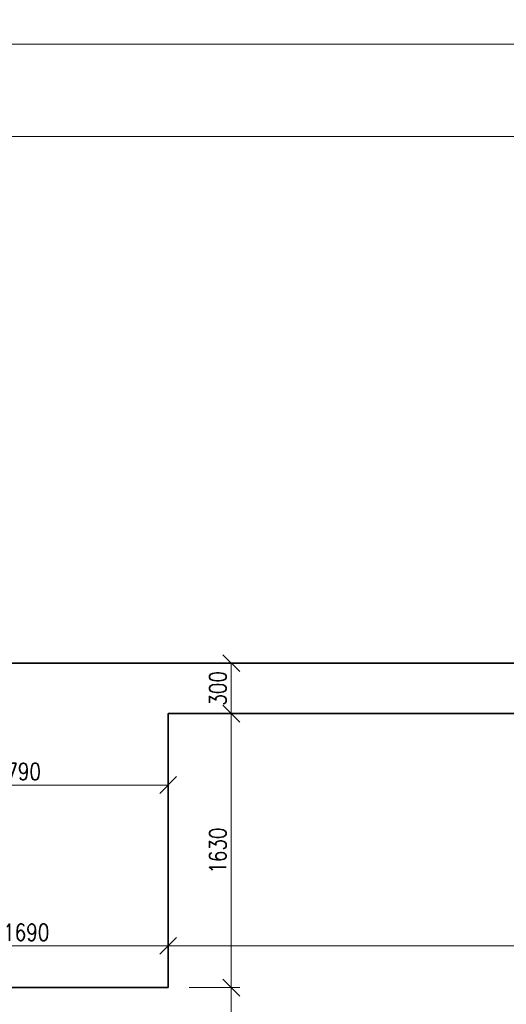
# Model space of a CAD drawing. Header units: millimetres. Extents: x -485339 to 286898, y -1189934 to 1602269.
# Tile 204 of 230: x 82661 to 85558, y -670606 to -664749. Entities that reach past the tile are written whole.
import ezdxf

# ---------------------------------------------------------------- set-up
doc = ezdxf.new("R2010")
doc.units = ezdxf.units.MM
doc.header["$LTSCALE"] = 10
doc.layers.get('Defpoints').update_dxf_attribs({"lineweight": 0})
doc.layers.add('St_kóty', color=132, linetype='Continuous', lineweight=18)
doc.layers.add('St_čáry_obrys', color=5, linetype='Continuous', lineweight=35)
doc.styles.get("Standard").update_dxf_attribs({"font": 'simplex.shx', "width": 0.8})
doc.dimstyles.new('stavebníM50 vnitřní', dxfattribs={"dimtxt": 100, "dimasz": 100, "dimexe": 50, "dimexo": 100, "dimgap": 30, "dimtad": 1, "dimdec": 0, "dimtxsty": 'Standard', "dimblk": 'OBLIQUE', "dimcen": 2.5, "dimclrd": 256, "dimclre": 256, "dimclrt": 256, "dimadec": 0, "dimazin": 0, "dimtfac": 1, "dimtdec": 0, "dimtmove": 2, "dimatfit": 2, "dimldrblk": 'OBLIQUE', "dimfxl": 250, "dimfxlon": 1, "dimlwd": -1, "dimlwe": -1, "dimarcsym": 0})

# ---------------------------------------------------------------- blocks, each defined once
blk = doc.blocks.new('_OBLIQUE')
at = {"color": 0, "linetype": 'ByBlock'}
blk.add_line((-0.5, -0.5), (0.5, 0.5), dxfattribs=at)
blk = doc.blocks.new('*D4755')
at = {"layer": 'Defpoints', "color": 0}
for p in [(92745.3, -664894.7), (82055.3, -667115.4), (92745.3, -668415.4)]:
    blk.add_point(p, dxfattribs=at)
at = {"layer": 'St_kóty'}
for p, q in [((82055.3, -665144.7), (82055.3, -664844.7)), ((92745.3, -665144.7), (92745.3, -664844.7)), ((82055.3, -664894.7), (92745.3, -664894.7))]:
    blk.add_line(p, q, dxfattribs=at)
at = {"layer": 'St_kóty', "linetype": 'ByBlock', "xscale": 100, "yscale": 100, "zscale": 100, "rotation": 180}
blk.add_blockref('_OBLIQUE', (82055.3, -664894.7), dxfattribs=at)
at = {"layer": 'St_kóty', "linetype": 'ByBlock', "xscale": 100, "yscale": 100, "zscale": 100}
blk.add_blockref('_OBLIQUE', (92745.3, -664894.7), dxfattribs=at)
at = {"layer": 'St_kóty', "insert": (87400.3, -664814.7), "char_height": 100, "attachment_point": 5}
blk.add_mtext('10690', dxfattribs=at)
blk = doc.blocks.new('*D4785')
at = {"layer": 'Defpoints', "color": 0}
for p in [(92745.3, -665444.7), (82055.3, -668127.1), (92745.3, -669427.9)]:
    blk.add_point(p, dxfattribs=at)
at = {"layer": 'St_kóty'}
for p, q in [((82055.3, -665694.7), (82055.3, -665394.7)), ((92745.3, -665694.7), (92745.3, -665394.7)), ((82055.3, -665444.7), (92745.3, -665444.7))]:
    blk.add_line(p, q, dxfattribs=at)
at = {"layer": 'St_kóty', "linetype": 'ByBlock', "xscale": 100, "yscale": 100, "zscale": 100, "rotation": 180}
blk.add_blockref('_OBLIQUE', (82055.3, -665444.7), dxfattribs=at)
at = {"layer": 'St_kóty', "linetype": 'ByBlock', "xscale": 100, "yscale": 100, "zscale": 100}
blk.add_blockref('_OBLIQUE', (92745.3, -665444.7), dxfattribs=at)
at = {"layer": 'St_kóty', "insert": (87400.3, -665364.7), "char_height": 100, "attachment_point": 5}
blk.add_mtext('10690', dxfattribs=at)
blk = doc.blocks.new('*D4847')
at = {"layer": 'Defpoints', "color": 0}
for p in [(83545.3, -668877), (83545.3, -669301.8), (81755.3, -669617)]:
    blk.add_point(p, dxfattribs=at)
at = {"layer": 'St_kóty'}
for p, q in [((83545.3, -669051.8), (83545.3, -669351.8)), ((81755.3, -669517), (81755.3, -669251.8)), ((81755.3, -669301.8), (83545.3, -669301.8))]:
    blk.add_line(p, q, dxfattribs=at)
at = {"layer": 'St_kóty', "linetype": 'ByBlock', "xscale": 100, "yscale": 100, "zscale": 100, "rotation": 180}
blk.add_blockref('_OBLIQUE', (81755.3, -669301.8), dxfattribs=at)
at = {"layer": 'St_kóty', "linetype": 'ByBlock', "xscale": 100, "yscale": 100, "zscale": 100}
blk.add_blockref('_OBLIQUE', (83545.3, -669301.8), dxfattribs=at)
at = {"layer": 'St_kóty', "insert": (82650.3, -669221.8), "char_height": 100, "attachment_point": 5}
blk.add_mtext('1790', dxfattribs=at)
blk = doc.blocks.new('*D4874')
at = {"layer": 'Defpoints', "color": 0}
for p in [(83545.3, -670257.9), (83545.3, -670507), (81855.3, -671477)]:
    blk.add_point(p, dxfattribs=at)
at = {"layer": 'St_kóty'}
for p, q in [((81855.3, -670507.9), (81855.3, -670207.9)), ((83545.3, -670407), (83545.3, -670207.9)), ((81855.3, -670257.9), (83545.3, -670257.9))]:
    blk.add_line(p, q, dxfattribs=at)
at = {"layer": 'St_kóty', "xscale": 100, "yscale": 100, "zscale": 100, "rotation": 180}
blk.add_blockref('_OBLIQUE', (81855.3, -670257.9), dxfattribs=at)
at = {"layer": 'St_kóty', "xscale": 100, "yscale": 100, "zscale": 100}
blk.add_blockref('_OBLIQUE', (83545.3, -670257.9), dxfattribs=at)
at = {"layer": 'St_kóty', "insert": (82700.3, -670177.9), "char_height": 100, "attachment_point": 5}
blk.add_mtext('1690', dxfattribs=at)
blk = doc.blocks.new('*D4875')
at = {"layer": 'Defpoints', "color": 0}
for p in [(90895.3, -668877), (90895.3, -670257.9), (83545.3, -670507)]:
    blk.add_point(p, dxfattribs=at)
at = {"layer": 'St_kóty'}
for p, q in [((90895.3, -670007.9), (90895.3, -670307.9)), ((83545.3, -670407), (83545.3, -670207.9)), ((83545.3, -670257.9), (90895.3, -670257.9))]:
    blk.add_line(p, q, dxfattribs=at)
at = {"layer": 'St_kóty', "linetype": 'ByBlock', "xscale": 100, "yscale": 100, "zscale": 100, "rotation": 180}
blk.add_blockref('_OBLIQUE', (83545.3, -670257.9), dxfattribs=at)
at = {"layer": 'St_kóty', "linetype": 'ByBlock', "xscale": 100, "yscale": 100, "zscale": 100}
blk.add_blockref('_OBLIQUE', (90895.3, -670257.9), dxfattribs=at)
at = {"layer": 'St_kóty', "insert": (87220.3, -670177.9), "char_height": 100, "attachment_point": 5}
blk.add_mtext('7350', dxfattribs=at)
blk = doc.blocks.new('*D4881')
at = {"layer": 'Defpoints', "color": 0}
for p in [(83545.3, -670507), (83920.6, -670507), (83545.3, -671477)]:
    blk.add_point(p, dxfattribs=at)
at = {"layer": 'St_kóty'}
for p, q in [((83670.6, -670507), (83970.6, -670507)), ((83920.6, -671477), (83920.6, -670507)), ((83670.6, -671477), (83970.6, -671477))]:
    blk.add_line(p, q, dxfattribs=at)
at = {"layer": 'St_kóty', "linetype": 'ByBlock', "xscale": 100, "yscale": 100, "zscale": 100}
for p, rotation in [((83920.6, -670507), 90), ((83920.6, -671477), 270)]:
    blk.add_blockref('_OBLIQUE', p, dxfattribs=dict(at, rotation=rotation))
at = {"layer": 'St_kóty', "insert": (83840.6, -670992), "char_height": 100, "attachment_point": 5, "rotation": 90}
blk.add_mtext('970', dxfattribs=at)
blk = doc.blocks.new('*D4882')
at = {"layer": 'Defpoints', "color": 0}
for p in [(83545.3, -668877), (83920.6, -668877), (83545.3, -670507)]:
    blk.add_point(p, dxfattribs=at)
at = {"layer": 'St_kóty'}
for p, q in [((83670.6, -668877), (83970.6, -668877)), ((83920.6, -670507), (83920.6, -668877)), ((83670.6, -670507), (83970.6, -670507))]:
    blk.add_line(p, q, dxfattribs=at)
at = {"layer": 'St_kóty', "linetype": 'ByBlock', "xscale": 100, "yscale": 100, "zscale": 100}
for p, rotation in [((83920.6, -668877), 90), ((83920.6, -670507), 270)]:
    blk.add_blockref('_OBLIQUE', p, dxfattribs=dict(at, rotation=rotation))
at = {"layer": 'St_kóty', "insert": (83840.6, -669692), "char_height": 100, "attachment_point": 5, "rotation": 90}
blk.add_mtext('1630', dxfattribs=at)
blk = doc.blocks.new('*D4883')
at = {"layer": 'Defpoints', "color": 0}
for p in [(83545.3, -668577), (83920.6, -668577), (83545.3, -668877)]:
    blk.add_point(p, dxfattribs=at)
at = {"layer": 'St_kóty'}
for p, q in [((83670.6, -668577), (83970.6, -668577)), ((83920.6, -668877), (83920.6, -668577)), ((83670.6, -668877), (83970.6, -668877))]:
    blk.add_line(p, q, dxfattribs=at)
at = {"layer": 'St_kóty', "linetype": 'ByBlock', "xscale": 100, "yscale": 100, "zscale": 100}
for p, rotation in [((83920.6, -668577), 90), ((83920.6, -668877), 270)]:
    blk.add_blockref('_OBLIQUE', p, dxfattribs=dict(at, rotation=rotation))
at = {"layer": 'St_kóty', "insert": (83840.6, -668727), "char_height": 100, "attachment_point": 5, "rotation": 90}
blk.add_mtext('300', dxfattribs=at)

msp = doc.modelspace()

# ---------------------------------------------------------------- linework, layer by layer
at = {"layer": 'St_čáry_obrys', "ltscale": 2}
for points in [[(92745.3, -668577), (82055.3, -668577)], [(83545.3, -670507), (83545.3, -668877)], [(90895.3, -668877), (83545.3, -668877)], [(83545.3, -670507), (81855.3, -670507)]]:
    msp.add_lwpolyline(points, dxfattribs=at)

# ---------------------------------------------------------------- dimensions: what is measured, and where the dimension line sits
at = {"layer": 'St_kóty'}
for base, p1, p2, picture, middle in [((92745.3, -664894.7), (82055.3, -667115.4), (92745.3, -668415.4), '*D4755', (87400.3, -664814.7)), ((92745.3, -665444.7), (82055.3, -668127.1), (92745.3, -669427.9), '*D4785', (87400.3, -665364.7)), ((83545.3, -669301.8), (81755.3, -669617), (83545.3, -668877), '*D4847', (82650.3, -669221.8)), ((90895.3, -670257.9), (83545.3, -670507), (90895.3, -668877), '*D4875', (87220.3, -670177.9)), ((83545.3, -670257.9), (81855.3, -671477), (83545.3, -670507), '*D4874', (82700.3, -670177.9))]:
    dim = msp.add_linear_dim(base=base, p1=p1, p2=p2, dimstyle='stavebníM50 vnitřní', dxfattribs=at)
    dim.commit()
    dim.dimension.update_dxf_attribs({"geometry": picture, "text_midpoint": middle})
for base, p1, p2, picture, middle in [((83920.6, -668577), (83545.3, -668877), (83545.3, -668577), '*D4883', (83840.6, -668727)), ((83920.6, -668877), (83545.3, -670507), (83545.3, -668877), '*D4882', (83840.6, -669692)), ((83920.6, -670507), (83545.3, -671477), (83545.3, -670507), '*D4881', (83840.6, -670992))]:
    dim = msp.add_linear_dim(base=base, p1=p1, p2=p2, angle=90, dimstyle='stavebníM50 vnitřní', dxfattribs=at)
    dim.commit()
    dim.dimension.update_dxf_attribs({"geometry": picture, "text_midpoint": middle})

doc.saveas('drawing.dxf')
